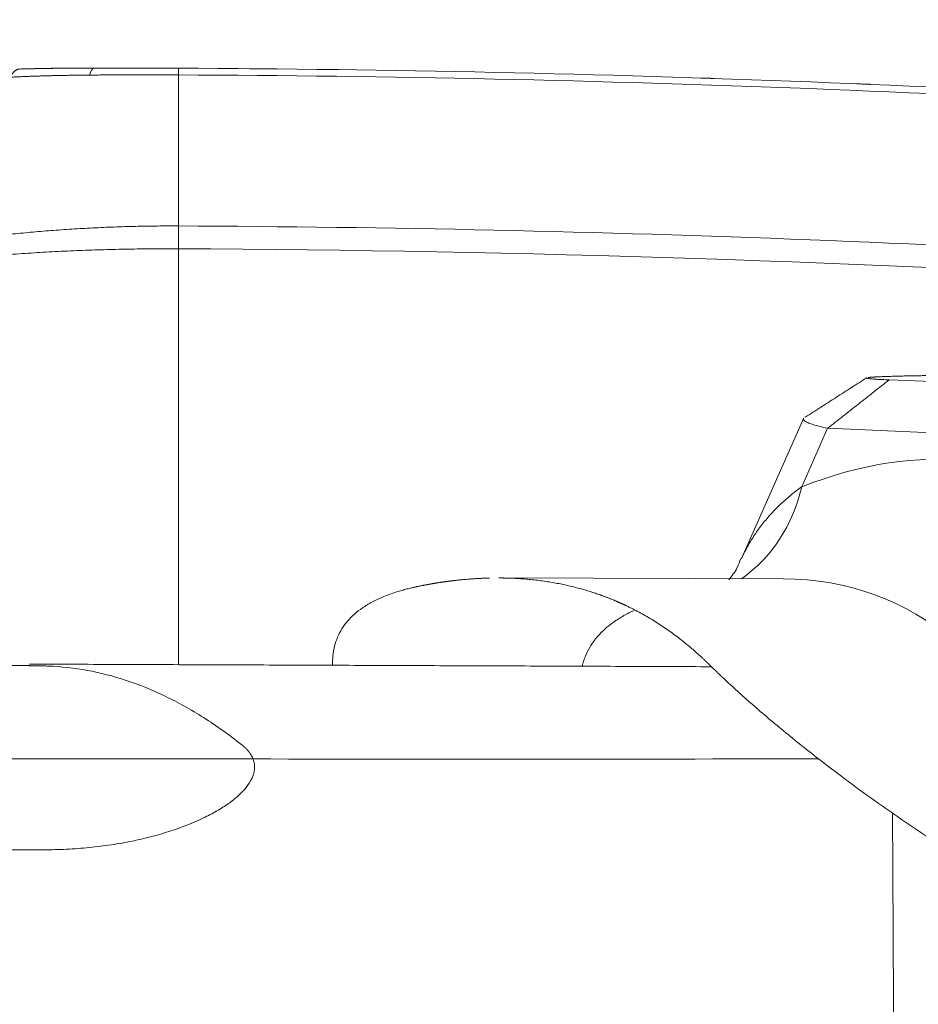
# Model space of a CAD drawing. Header units: millimetres. Extents: x 0 to 594, y 0 to 420.
# Tile 73 of 256: x 236.65 to 241.99, y 165.1 to 170.95. Entities that reach past the tile are written whole.
import ezdxf

# ---------------------------------------------------------------- set-up
doc = ezdxf.new("R2010")
doc.units = ezdxf.units.MM
doc.layers.add('1', color=7, linetype='Continuous', true_color=0xffffff)
doc.styles.add('Arial Unicode MS', font='txt')
doc.dimstyles.get("Standard").update_dxf_attribs({"dimtxt": 0.18, "dimasz": 0.18, "dimexe": 0.18, "dimexo": 0.0625, "dimgap": 0.09, "dimtad": 0, "dimtih": 1, "dimtoh": 1, "dimdec": 4, "dimzin": 0, "dimdsep": 46, "dimtxsty": 'Standard', "dimcen": 0.09, "dimadec": 0, "dimazin": 0, "dimtfac": 1, "dimtdec": 4, "dimtofl": 0, "dimtmove": 0, "dimatfit": 3, "dimfxl": 0, "dimtolj": 1, "dimtzin": 0, "dimarcsym": 0})

# ---------------------------------------------------------------- blocks, each defined once
blk = doc.blocks.new('_U9')
at = {"layer": '1', "color": 18, "lineweight": 13}
for p, q in [((249.4923, 164.6397), (361.6545, 164.6397)), ((359.6545, 164.6397), (359.6545, 150.7737)), ((359.6545, 124.3668), (359.6545, 138.6073)), ((160.7691, 124.3668), (361.6545, 124.3668))]:
    blk.add_line(p, q, dxfattribs=at)
at = {"layer": '1', "color": 18}
for points in [[(359.6545, 164.6397), (360.5923, 161.1397), (358.7167, 161.1397)], [(359.6545, 124.3668), (358.7167, 127.8668), (360.5923, 127.8668)]]:
    blk.add_solid(points, dxfattribs=at)
at = {"layer": '1', "color": 18, "linetype": 'Continuous', "lineweight": 13, "char_height": 3.5, "attachment_point": 7, "rotation": 90, "line_spacing_factor": 1.047437, "style": 'Arial Unicode MS'}
for s, insert in [('\\fArial Unicode MS|b0|i0;\\W1.0000;SINGLE POINT LIFT* EYE', (369.6954, 140.2648)), ('\\fArial Unicode MS|b0|i0;\\W1.0000;0.81', (362.6333, 140.2648))]:
    blk.add_mtext(s, dxfattribs=dict(at, insert=insert))
blk = doc.blocks.new('_U10')
at = {"layer": '1', "color": 18, "lineweight": 13}
for p, q in [((249.4923, 222.8797), (380.277, 222.8797)), ((378.277, 222.8797), (378.277, 151.235)), ((378.277, 124.3668), (378.277, 139.0687)), ((160.7691, 124.3668), (380.277, 124.3668))]:
    blk.add_line(p, q, dxfattribs=at)
at = {"layer": '1', "color": 18}
for points in [[(378.277, 222.8797), (379.2148, 219.3797), (377.3392, 219.3797)], [(378.277, 124.3668), (377.3392, 127.8668), (379.2148, 127.8668)]]:
    blk.add_solid(points, dxfattribs=at)
at = {"layer": '1', "color": 18, "linetype": 'Continuous', "lineweight": 13, "char_height": 3.5, "attachment_point": 7, "rotation": 90, "line_spacing_factor": 1.047437, "style": 'Arial Unicode MS'}
for s, insert in [('\\fArial Unicode MS|b0|i0;\\W1.0000;LIFTING STROPS* EYE', (388.3179, 140.7262)), ('\\fArial Unicode MS|b0|i0;\\W1.0000;1.97', (381.2558, 140.7262))]:
    blk.add_mtext(s, dxfattribs=dict(at, insert=insert))

msp = doc.modelspace()

# ---------------------------------------------------------------- linework, layer by layer
at = {"layer": '1', "color": 155, "linetype": 'Continuous', "lineweight": 13}
for p, q in [((237.0782, 170.66), (237.073, 170.66)), ((237.0905, 170.66), (237.0826, 170.66)), ((237.0963, 170.66), (237.0887, 170.6597)), ((241.8168, 168.8087), (243.5793, 168.7349)), ((241.3112, 168.5837), (240.9409, 167.7473)), ((241.4515, 168.5212), (241.2978, 168.174)), ((243.214, 168.4474), (241.4515, 168.5212)), ((241.1875, 167.6268), (239.4993, 167.6327))]:
    msp.add_line(p, q, dxfattribs=at)
msp.add_arc((237.0963, 61.135), 109.525, 89.738074, 89.959464, dxfattribs=at)
for centre, major_axis, ratio, start_param, end_param in [((237.0963, 170.41), (0, 0.25), 0.207938, 0, 0.586582), ((237.0928, 170.51), (0, 0.15), 0.809017, 0, 0.096988), ((238.1229, 156.0997), (4.4763, 12.1468), 0.329956, 6.146867, 6.567025), ((240.4002, 168.465), (0.3624, -0.932), 0.910937, 0.220447, 0.931705), ((237.2253, 156.3906), (4.56, 11.1214), 0.351476, 6.168879, 6.424906)]:
    msp.add_ellipse(centre, major_axis=major_axis, ratio=ratio, start_param=start_param, end_param=end_param, dxfattribs=at)
for points, weights in [([(236.6534, 170.654), (236.6212, 170.653), (236.5963, 170.6058)], [0.999999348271, 0.952421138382, 0.999999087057]), ([(237.5965, 170.6589), (237.5965, 170.6588), (237.5963, 170.619)], [0.999919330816, 0.959362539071, 1])]:
    msp.add_rational_spline(points, weights, degree=2, dxfattribs=at)
for points, degree, knots in [([(236.6534, 170.654), (236.6663, 170.6543), (236.6922, 170.655), (236.7314, 170.6559), (236.7708, 170.6568), (236.8104, 170.6575), (236.8504, 170.6582), (236.8906, 170.6587), (236.9311, 170.6592), (236.972, 170.6596), (237.0131, 170.6598), (237.0546, 170.66), (237.0824, 170.66), (237.0963, 170.66)], 3, [0, 0, 0, 0, 0.090688, 0.18125, 0.271744, 0.362227, 0.452758, 0.543391, 0.634182, 0.725186, 0.816456, 0.908043, 1, 1, 1, 1]), ([(237.0361, 170.6599), (236.9626, 170.6597), (236.8895, 170.659), (236.7921, 170.6576), (236.7675, 170.6571), (236.743, 170.6567)], 3, [0, 0, 0, 0, 0.746687, 0.746687, 1, 1, 1, 1]), ([(236.7439, 170.6571), (236.7439, 170.6571), (236.7443, 170.6572), (236.7456, 170.6572), (236.7463, 170.6572), (236.7473, 170.6572), (236.748, 170.6572), (236.7484, 170.6572), (236.7505, 170.6572), (236.7545, 170.6573), (236.76, 170.6574), (236.7631, 170.6574)], 3, [0, 0, 0, 0, 0.246385, 0.246385, 0.371987, 0.434788, 0.434788, 0.49759, 0.49759, 0.748795, 1, 1, 1, 1]), ([(236.7632, 170.6575), (236.7601, 170.6575), (236.7573, 170.6574), (236.7538, 170.6574), (236.7521, 170.6573), (236.7507, 170.6573), (236.7497, 170.6573), (236.7493, 170.6573), (236.7473, 170.6573), (236.746, 170.6573), (236.7444, 170.6572), (236.744, 170.6572), (236.744, 170.6572)], 3, [0, 0, 0, 0, 0.251418, 0.251418, 0.377127, 0.439982, 0.439982, 0.502837, 0.502837, 0.754255, 0.754255, 1, 1, 1, 1]), ([(237.5965, 170.6589), (238.8484, 170.6531), (240.1002, 170.626), (242.6022, 170.5287), (243.8523, 170.4586), (246.3494, 170.2756), (247.5964, 170.1627), (249.7111, 169.9346), (250.58, 169.8304), (251.4476, 169.7157)], 3, [0, 0, 0, 0, 0.270343, 0.270343, 0.540687, 0.540687, 0.81103, 0.81103, 1, 1, 1, 1]), ([(238.0202, 170.6561), (238.0242, 170.6561), (238.032, 170.656), (238.0437, 170.6559), (238.055, 170.6558), (238.0643, 170.6557), (238.0717, 170.6557), (238.0774, 170.6556), (238.0828, 170.6556), (238.0879, 170.6555), (238.0926, 170.6555), (238.0971, 170.6554), (238.0999, 170.6554), (238.1012, 170.6554)], 3, [0, 0, 0, 0, 0.125352, 0.25043, 0.375566, 0.500193, 0.572489, 0.643943, 0.714877, 0.78562, 0.856503, 0.927855, 1, 1, 1, 1]), ([(238.4293, 170.6519), (238.4338, 170.6518), (238.4383, 170.6518), (238.4622, 170.6515), (238.4806, 170.6513), (238.5154, 170.6508), (238.5316, 170.6506), (238.5468, 170.6504)], 3, [0, 0, 0, 0, 0.100821, 0.100821, 0.55041, 0.55041, 1, 1, 1, 1]), ([(237.0676, 170.6182), (237.0579, 170.6181), (237.0386, 170.618), (237.0097, 170.6177), (236.9811, 170.6173), (236.9525, 170.6168), (236.9241, 170.6163), (236.8959, 170.6158), (236.8678, 170.6152), (236.8399, 170.6145), (236.8122, 170.6138), (236.7846, 170.613), (236.7572, 170.6121), (236.73, 170.6112), (236.7029, 170.6102), (236.676, 170.6092), (236.6493, 170.6081), (236.6227, 170.607), (236.6051, 170.6062), (236.5963, 170.6058)], 3, [0, 0, 0, 0, 0.06005, 0.11993, 0.179643, 0.23919, 0.298576, 0.357802, 0.416874, 0.475794, 0.534566, 0.593196, 0.651687, 0.710044, 0.768272, 0.826376, 0.884362, 0.942235, 1, 1, 1, 1]), ([(237.5963, 170.619), (237.5833, 170.6191), (237.5573, 170.6192), (237.5183, 170.6193), (237.4795, 170.6194), (237.4409, 170.6195), (237.4026, 170.6195), (237.3644, 170.6195), (237.3265, 170.6194), (237.2888, 170.6194), (237.2513, 170.6192), (237.214, 170.6191), (237.177, 170.6189), (237.1403, 170.6187), (237.1038, 170.6185), (237.0796, 170.6183), (237.0676, 170.6182)], 3, [0, 0, 0, 0, 0.073584, 0.146838, 0.219759, 0.292344, 0.364594, 0.436507, 0.508085, 0.579329, 0.650242, 0.720827, 0.791089, 0.861035, 0.930669, 1, 1, 1, 1]), ([(251.4655, 169.6732), (249.3514, 169.953), (247.2273, 170.1714), (242.6012, 170.5104), (240.0974, 170.6076), (237.5963, 170.619)], 3, [0, 0, 0, 0, 0.460116, 0.460116, 1, 1, 1, 1]), ([(237.5963, 169.7224), (237.5963, 169.9014), (237.5963, 170.2347), (237.5963, 170.5037), (237.5963, 170.619)], 3, [0, 0, 0, 0, 0.5, 1, 1, 1, 1]), ([(240.6977, 170.6008), (240.7001, 170.6007), (240.705, 170.6005), (240.7136, 170.6003), (240.723, 170.5999), (240.7318, 170.5996), (240.7394, 170.5994), (240.7457, 170.5992), (240.7521, 170.599), (240.7586, 170.5988), (240.7653, 170.5985), (240.772, 170.5983), (240.7765, 170.5982), (240.7788, 170.5981)], 3, [0, 0, 0, 0, 0.125299, 0.250449, 0.375515, 0.500205, 0.572455, 0.64388, 0.714802, 0.785546, 0.856444, 0.927821, 1, 1, 1, 1]), ([(241.6252, 170.5663), (241.6291, 170.5662), (241.637, 170.5658), (241.6486, 170.5654), (241.6599, 170.5649), (241.6692, 170.5645), (241.6766, 170.5642), (241.6823, 170.5639), (241.6877, 170.5637), (241.6928, 170.5635), (241.6976, 170.5633), (241.7021, 170.5631), (241.7048, 170.563), (241.7062, 170.5629)], 3, [0, 0, 0, 0, 0.125354, 0.250431, 0.375571, 0.500194, 0.572502, 0.643963, 0.714901, 0.785644, 0.856523, 0.927867, 1, 1, 1, 1]), ([(236.599, 169.6732), (236.6385, 169.6772), (236.7176, 169.6851), (236.8392, 169.6951), (236.9627, 169.7038), (237.0879, 169.7109), (237.2142, 169.7164), (237.3413, 169.7202), (237.4688, 169.7225), (237.5539, 169.7225), (237.5963, 169.7224)], 3, [0, 0, 0, 0, 0.124394, 0.249127, 0.374152, 0.499388, 0.624729, 0.750046, 0.875191, 1, 1, 1, 1]), ([(237.5963, 169.7224), (240.0965, 169.7109), (242.5993, 169.6129), (247.0432, 169.2846), (248.9867, 169.0881), (250.9222, 168.8397)], 3, [0, 0, 0, 0, 0.561798, 0.561798, 1, 1, 1, 1]), ([(237.5963, 169.7224), (237.5963, 169.7125), (237.5963, 169.7021), (237.5964, 169.6804), (237.5964, 169.6691), (237.5964, 169.6461), (237.5964, 169.6343), (237.5963, 169.6107), (237.5963, 169.5988), (237.5963, 169.587)], 3, [0, 0, 0, 0, 0.25, 0.25, 0.5, 0.5, 0.75, 0.75, 1, 1, 1, 1]), ([(237.5963, 169.587), (237.5498, 169.5871), (237.4558, 169.5872), (237.314, 169.5855), (237.1706, 169.5823), (237.0262, 169.5776), (236.8818, 169.5711), (236.7376, 169.5631), (236.6436, 169.5563), (236.5963, 169.5529)], 3, [0, 0, 0, 0, 0.136372, 0.275256, 0.416437, 0.559699, 0.704832, 0.851649, 1, 1, 1, 1]), ([(162.922, 169.4807), (163.3124, 169.4493), (163.7029, 169.4176), (164.4837, 169.3539), (164.8741, 169.3218), (166.0453, 169.2253), (166.826, 169.1606), (168.3875, 169.0312), (169.1683, 168.9666), (170.7299, 168.8384), (171.5107, 168.7749), (173.0726, 168.6498), (173.8536, 168.5882), (175.4158, 168.4678), (176.197, 168.409), (177.7597, 168.2948), (178.5412, 168.2394), (179.7136, 168.1589), (180.1044, 168.1325), (180.8861, 168.0805), (181.277, 168.055), (182.4497, 167.9795), (183.2315, 167.9309), (184.7954, 167.8369), (185.5775, 167.7916), (187.1417, 167.7039), (187.9238, 167.6617), (189.4883, 167.5801), (191.053, 167.5016), (192.6179, 167.4289), (194.1829, 167.359), (194.9655, 167.3255), (197.3135, 167.229), (198.8791, 167.1701), (201.2278, 167.0891), (202.0107, 167.0634), (203.1853, 167.0266), (203.5768, 167.0147), (204.3599, 166.9913), (206.3175, 166.9344), (208.2753, 166.8846), (211.4079, 166.8132), (212.9742, 166.7816), (216.1069, 166.7258), (217.6734, 166.7016), (220.8063, 166.6595), (222.3728, 166.6417), (224.7226, 166.6192), (225.5059, 166.6124), (227.0725, 166.6001), (227.8558, 166.5946), (230.2057, 166.5799), (233.339, 166.5652), (236.4724, 166.5592), (238.0391, 166.558)], 3, [0, 0, 0, 0, 0.015625, 0.015625, 0.03125, 0.03125, 0.0625, 0.0625, 0.09375, 0.09375, 0.125, 0.125, 0.15625, 0.15625, 0.1875, 0.1875, 0.21875, 0.21875, 0.234375, 0.234375, 0.25, 0.25, 0.28125, 0.28125, 0.3125, 0.3125, 0.34375, 0.34375, 0.375, 0.40625, 0.40625, 0.4375, 0.4375, 0.5, 0.5, 0.53125, 0.53125, 0.546875, 0.546875, 0.5625, 0.625, 0.625, 0.6875, 0.6875, 0.75, 0.75, 0.8125, 0.8125, 0.84375, 0.84375, 0.875, 0.875, 0.9375, 1, 1, 1, 1]), ([(236.7912, 167.1119), (235.987, 167.1141), (233.8577, 167.1219), (230.4934, 167.1434), (226.7882, 167.1761), (223.353, 167.2158), (220.204, 167.2609), (217.3377, 167.31), (214.7505, 167.3613), (212.4223, 167.4136), (210.4036, 167.464), (208.6791, 167.511), (207.2333, 167.5531), (205.9998, 167.5912), (204.9781, 167.6243), (204.1964, 167.6506), (203.597, 167.6713), (203.0725, 167.6897), (202.4869, 167.7108), (201.7904, 167.7365), (200.9827, 167.7671), (199.9373, 167.8081), (198.6247, 167.8619), (197.0153, 167.9315), (195.2063, 168.0146), (193.1981, 168.1132), (191.0062, 168.2285), (188.6338, 168.3628), (186.0841, 168.5185), (183.3451, 168.6994), (180.3971, 168.9107), (177.4861, 169.1378), (175.5516, 169.3009), (174.6757, 169.3772)], 3, [0, 0, 0, 0, 0.038796, 0.102729, 0.162313, 0.217558, 0.268468, 0.314252, 0.355864, 0.393313, 0.426611, 0.453287, 0.476546, 0.496393, 0.512831, 0.525865, 0.534127, 0.541769, 0.551188, 0.562398, 0.575398, 0.590186, 0.612876, 0.638788, 0.667918, 0.700261, 0.73581, 0.773835, 0.814928, 0.859084, 0.906311, 0.957571, 1, 1, 1, 1]), ([(241.6843, 168.8213), (241.6735, 168.8187), (241.7294, 168.8123), (241.8168, 168.8087)], 2, [0, 0, 0, 0.438202, 1, 1, 1]), ([(241.4515, 168.5212), (241.4352, 168.5249), (241.4028, 168.5322), (241.3659, 168.5427), (241.3378, 168.5525), (241.319, 168.5616), (241.3089, 168.5701), (241.3077, 168.5755), (241.3088, 168.5783), (241.3089, 168.5785)], 3, [0, 0, 0, 0, 0.172834, 0.34213, 0.507936, 0.6703, 0.829276, 0.984918, 1, 1, 1, 1]), ([(240.9403, 167.746), (240.9507, 167.7696), (240.9733, 167.8159), (241.0129, 167.8825), (241.0581, 167.9463), (241.109, 168.0073), (241.1656, 168.0657), (241.2281, 168.1214), (241.2739, 168.1568), (241.2978, 168.174)], 3, [0, 0, 0, 0, 0.142367, 0.285306, 0.428245, 0.571184, 0.714122, 0.857061, 1, 1, 1, 1]), ([(240.9357, 167.7481), (240.9297, 167.7295), (240.9119, 167.6827), (240.883, 167.6431), (240.8646, 167.6218)], 3, [0, 0, 0, 0, 0.371087, 1, 1, 1, 1]), ([(238.5117, 167.1149), (238.5113, 167.1338), (238.5128, 167.1725), (238.5224, 167.2282), (238.5403, 167.2817), (238.5658, 167.3312), (238.5991, 167.3768), (238.6399, 167.4185), (238.6882, 167.4561), (238.7439, 167.4899), (238.7964, 167.5148), (238.842, 167.5329), (238.8778, 167.5455), (238.9076, 167.5548), (238.9303, 167.5612), (238.9451, 167.5652), (238.9601, 167.5691), (238.9736, 167.5724), (238.9855, 167.5753), (238.9959, 167.5776), (239.005, 167.5796), (239.0131, 167.5814), (239.0205, 167.5829), (239.0292, 167.5847), (239.0354, 167.586), (239.0387, 167.5866)], 3, [0, 0, 0, 0, 0.076155, 0.160076, 0.244332, 0.328155, 0.412077, 0.496216, 0.579923, 0.663848, 0.748101, 0.790092, 0.832071, 0.87405, 0.88994, 0.905732, 0.921427, 0.937025, 0.94737, 0.957866, 0.968513, 0.974515, 0.981764, 0.990259, 1, 1, 1, 1]), ([(239.0387, 167.5866), (239.0405, 167.587), (239.0442, 167.5877), (239.0496, 167.5888), (239.0551, 167.5898), (239.0605, 167.5908), (239.0659, 167.5918), (239.0713, 167.5928), (239.0766, 167.5938), (239.082, 167.5948), (239.0873, 167.5957), (239.0926, 167.5966), (239.0979, 167.5976), (239.1032, 167.5985), (239.1085, 167.5994), (239.1137, 167.6002), (239.1189, 167.6011), (239.1242, 167.602), (239.1294, 167.6028), (239.1345, 167.6036), (239.1397, 167.6044), (239.1448, 167.6052), (239.15, 167.606), (239.1551, 167.6068), (239.1601, 167.6075), (239.1652, 167.6083), (239.1703, 167.609), (239.1753, 167.6097), (239.1803, 167.6104), (239.1853, 167.6111), (239.1903, 167.6118), (239.1953, 167.6125), (239.2002, 167.6131), (239.2052, 167.6138), (239.2101, 167.6144), (239.215, 167.615), (239.2199, 167.6156), (239.2247, 167.6162), (239.2296, 167.6168), (239.2344, 167.6173), (239.2392, 167.6179), (239.2492, 167.619), (239.2643, 167.6207), (239.2845, 167.6227), (239.3047, 167.6245), (239.3209, 167.6258), (239.3333, 167.6268), (239.342, 167.6274), (239.3507, 167.628), (239.3596, 167.6286), (239.3686, 167.6291), (239.3777, 167.6296), (239.3869, 167.6301), (239.3962, 167.6305), (239.4056, 167.6309), (239.4151, 167.6313), (239.4248, 167.6316), (239.4345, 167.6319), (239.441, 167.6321), (239.4443, 167.6322)], 3, [0, 0, 0, 0, 0.013185, 0.026335, 0.03945, 0.05253, 0.065575, 0.078584, 0.091558, 0.104498, 0.117402, 0.130271, 0.143104, 0.155903, 0.168666, 0.181395, 0.194088, 0.206746, 0.219369, 0.231957, 0.244509, 0.257027, 0.269509, 0.281957, 0.294369, 0.306746, 0.319088, 0.331394, 0.343666, 0.355902, 0.368104, 0.38027, 0.392401, 0.404497, 0.416558, 0.428583, 0.440574, 0.452529, 0.46445, 0.476335, 0.488185, 0.5, 0.55007, 0.600093, 0.65007, 0.7, 0.721264, 0.74283, 0.764698, 0.786868, 0.809341, 0.832115, 0.855192, 0.878571, 0.902253, 0.926236, 0.950522, 0.97511, 1, 1, 1, 1]), ([(239.5002, 167.6327), (239.5015, 167.6327), (239.5043, 167.6327), (239.5087, 167.6327), (239.5134, 167.6326), (239.5181, 167.6326), (239.5227, 167.6325), (239.5274, 167.6324), (239.532, 167.6324), (239.5365, 167.6323), (239.541, 167.6322), (239.5455, 167.6321), (239.55, 167.6319), (239.5544, 167.6318), (239.5588, 167.6317), (239.5632, 167.6315), (239.5798, 167.6309), (239.6086, 167.6296), (239.6493, 167.6268), (239.6895, 167.6233), (239.7293, 167.6189), (239.7687, 167.6137), (239.8077, 167.6076), (239.8462, 167.6008), (239.8845, 167.5931), (239.9227, 167.5846), (239.9608, 167.5752), (239.9984, 167.565), (240.0282, 167.5561), (240.0504, 167.5491), (240.0652, 167.5443), (240.0799, 167.5394), (240.0922, 167.5351), (240.1019, 167.5317), (240.1094, 167.529), (240.1169, 167.5262), (240.1246, 167.5234), (240.1324, 167.5205), (240.1403, 167.5174), (240.1484, 167.5143), (240.1565, 167.5111), (240.1648, 167.5078), (240.1732, 167.5044), (240.1788, 167.5021), (240.1817, 167.5009)], 3, [0, 0, 0, 0, 0.005142, 0.011689, 0.018195, 0.02466, 0.031085, 0.037468, 0.043811, 0.050113, 0.056374, 0.062595, 0.068774, 0.074913, 0.081011, 0.087068, 0.093084, 0.150499, 0.207703, 0.264698, 0.321484, 0.37806, 0.434429, 0.490589, 0.546542, 0.603517, 0.660296, 0.716881, 0.773271, 0.796002, 0.818694, 0.841348, 0.863963, 0.875279, 0.886805, 0.898541, 0.910488, 0.922645, 0.935012, 0.947589, 0.960376, 0.973374, 0.986582, 1, 1, 1, 1]), ([(182.4061, 167.4761), (182.4346, 167.4743), (182.4917, 167.4707), (182.5772, 167.4654), (182.6628, 167.46), (182.7484, 167.4547), (182.834, 167.4494), (182.9195, 167.4441), (183.0051, 167.4388), (183.0907, 167.4335), (183.1763, 167.4283), (183.2619, 167.423), (183.3474, 167.4178), (183.433, 167.4126), (183.5186, 167.4073), (183.6042, 167.4021), (183.6898, 167.397), (183.7754, 167.3918), (183.861, 167.3866), (183.9465, 167.3815), (184.0321, 167.3763), (184.1177, 167.3712), (184.2033, 167.3661), (184.2889, 167.361), (184.3745, 167.3559), (184.4601, 167.3509), (184.5457, 167.3458), (184.6313, 167.3408), (184.7169, 167.3357), (184.8024, 167.3307), (184.888, 167.3257), (184.9736, 167.3207), (185.0592, 167.3157), (185.1448, 167.3107), (185.2304, 167.3058), (185.316, 167.3008), (185.4016, 167.2959), (185.4872, 167.291), (185.5728, 167.2861), (185.6584, 167.2812), (185.744, 167.2763), (185.8296, 167.2714), (185.9152, 167.2665), (186.0008, 167.2617), (186.0864, 167.2568), (186.1719, 167.252), (186.2575, 167.2472), (186.3431, 167.2424), (186.4287, 167.2376), (186.5143, 167.2328), (186.5999, 167.2281), (186.6855, 167.2233), (186.7711, 167.2186), (186.8567, 167.2138), (186.9423, 167.2091), (187.0279, 167.2044), (187.1135, 167.1997), (187.1991, 167.195), (187.2848, 167.1904), (187.3704, 167.1857), (187.456, 167.1811), (187.5416, 167.1764), (187.6272, 167.1718), (187.7128, 167.1672), (187.7984, 167.1626), (187.8841, 167.158), (187.9697, 167.1535), (188.0553, 167.1489), (188.1409, 167.1444), (188.2266, 167.1398), (188.3122, 167.1353), (188.3978, 167.1308), (188.4835, 167.1263), (188.5691, 167.1218), (188.6547, 167.1173), (188.7404, 167.1129), (188.826, 167.1084), (188.9116, 167.104), (188.9973, 167.0995), (189.0829, 167.0951), (189.1686, 167.0907), (189.2542, 167.0863), (189.3398, 167.0819), (189.4255, 167.0776), (189.5111, 167.0732), (189.5967, 167.0689), (189.6824, 167.0645), (189.768, 167.0602), (189.8536, 167.0559), (189.9393, 167.0516), (190.0249, 167.0473), (190.1105, 167.043), (190.1962, 167.0387), (190.2818, 167.0345), (190.3674, 167.0302), (190.4531, 167.026), (190.5387, 167.0218), (190.6243, 167.0176), (190.71, 167.0134), (190.7956, 167.0092), (190.8812, 167.005), (190.9669, 167.0008), (191.0525, 166.9967), (191.1382, 166.9925), (191.2238, 166.9884), (191.3094, 166.9843), (191.3951, 166.9802), (191.4807, 166.9761), (191.5664, 166.972), (191.652, 166.9679), (191.7376, 166.9638), (191.8233, 166.9598), (191.9089, 166.9557), (191.9946, 166.9517), (192.0802, 166.9477), (192.1659, 166.9437), (192.2515, 166.9397), (192.3371, 166.9357), (192.4228, 166.9317), (192.5084, 166.9277), (192.9053, 166.9094), (193.6134, 166.8774), (194.6327, 166.8327), (195.6521, 166.7896), (196.6715, 166.748), (197.691, 166.7079), (198.7106, 166.6693), (199.7303, 166.632), (200.7499, 166.5962), (201.7697, 166.5617), (203.1293, 166.5175), (204.8291, 166.4656), (206.8689, 166.4084), (208.9088, 166.3561), (210.9489, 166.3084), (212.989, 166.2652), (215.0293, 166.2262), (217.0696, 166.1912), (219.11, 166.16), (221.1504, 166.1323), (222.6093, 166.115), (223.4866, 166.1053), (223.7824, 166.1022), (224.0781, 166.099), (224.3738, 166.096), (224.6695, 166.093), (224.9653, 166.0901), (225.261, 166.0872), (225.5567, 166.0844), (225.8525, 166.0816), (226.1482, 166.079), (226.4439, 166.0763), (226.7397, 166.0738), (227.0354, 166.0713), (227.3311, 166.0688), (227.6269, 166.0664), (227.9226, 166.0641), (228.2183, 166.0619), (228.514, 166.0596), (228.8098, 166.0575), (229.1055, 166.0554), (229.4012, 166.0533), (229.697, 166.0514), (229.9927, 166.0494), (230.2884, 166.0475), (230.5842, 166.0457), (230.8799, 166.044), (231.1756, 166.0422), (231.4714, 166.0406), (231.7671, 166.039), (232.0628, 166.0374), (232.3586, 166.0359), (232.6543, 166.0344), (232.95, 166.033), (233.2458, 166.0317), (233.5415, 166.0304), (233.8373, 166.0291), (234.133, 166.0279), (234.4287, 166.0267), (234.7245, 166.0256), (235.0202, 166.0246), (235.316, 166.0235), (235.6117, 166.0226), (235.9074, 166.0216), (236.2032, 166.0208), (236.4989, 166.0199), (236.6961, 166.0194), (236.7947, 166.0192)], 3, [0, 0, 0, 0, 0.001576, 0.003151, 0.004727, 0.006303, 0.007878, 0.009454, 0.01103, 0.012605, 0.014181, 0.015757, 0.017332, 0.018908, 0.020484, 0.022059, 0.023635, 0.025211, 0.026786, 0.028362, 0.029938, 0.031513, 0.033089, 0.034665, 0.03624, 0.037816, 0.039392, 0.040967, 0.042543, 0.044119, 0.045694, 0.04727, 0.048845, 0.050421, 0.051997, 0.053572, 0.055148, 0.056723, 0.058299, 0.059874, 0.06145, 0.063025, 0.064601, 0.066176, 0.067752, 0.069327, 0.070903, 0.072478, 0.074053, 0.075629, 0.077204, 0.07878, 0.080355, 0.081931, 0.083506, 0.085082, 0.086657, 0.088233, 0.089808, 0.091384, 0.092959, 0.094535, 0.096111, 0.097686, 0.099262, 0.100838, 0.102413, 0.103989, 0.105565, 0.107141, 0.108717, 0.110292, 0.111868, 0.113444, 0.11502, 0.116596, 0.118172, 0.119747, 0.121323, 0.122899, 0.124475, 0.126051, 0.127626, 0.129202, 0.130778, 0.132354, 0.133929, 0.135505, 0.137081, 0.138656, 0.140232, 0.141808, 0.143383, 0.144959, 0.146535, 0.14811, 0.149686, 0.151261, 0.152837, 0.154413, 0.155988, 0.157564, 0.159139, 0.160715, 0.16229, 0.163866, 0.165442, 0.167017, 0.168593, 0.170168, 0.171744, 0.17332, 0.174895, 0.176471, 0.178046, 0.179622, 0.181198, 0.182773, 0.184349, 0.185925, 0.1875, 0.206251, 0.225001, 0.24375, 0.2625, 0.28125, 0.3, 0.31875, 0.3375, 0.35625, 0.375, 0.4125, 0.45, 0.4875, 0.525, 0.562499, 0.6, 0.6375, 0.675, 0.7125, 0.75, 0.755435, 0.76087, 0.766305, 0.77174, 0.777174, 0.782609, 0.788044, 0.793479, 0.798914, 0.804349, 0.809783, 0.815218, 0.820653, 0.826088, 0.831522, 0.836957, 0.842392, 0.847827, 0.853261, 0.858696, 0.864131, 0.869565, 0.875, 0.880435, 0.88587, 0.891304, 0.896739, 0.902174, 0.907609, 0.913043, 0.918478, 0.923913, 0.929348, 0.934782, 0.940217, 0.945652, 0.951087, 0.956522, 0.961956, 0.967391, 0.972826, 0.978261, 0.983696, 0.98913, 0.994565, 1, 1, 1, 1]), ([(240.1817, 167.5009), (240.1831, 167.5003), (240.1861, 167.499), (240.1905, 167.4972), (240.1949, 167.4953), (240.1992, 167.4935), (240.2034, 167.4916), (240.2076, 167.4898), (240.2118, 167.488), (240.2159, 167.4862), (240.22, 167.4844), (240.224, 167.4826), (240.2279, 167.4808), (240.2318, 167.479), (240.2357, 167.4773), (240.2395, 167.4755), (240.2433, 167.4738), (240.247, 167.4721), (240.2506, 167.4703), (240.2542, 167.4686), (240.2629, 167.4645), (240.2766, 167.4579), (240.2953, 167.4485), (240.314, 167.4389), (240.3387, 167.4258), (240.3694, 167.4087), (240.4058, 167.3873), (240.4418, 167.3648), (240.4775, 167.3414), (240.5128, 167.317), (240.5478, 167.2915), (240.5823, 167.2651), (240.6108, 167.2422), (240.6334, 167.2234), (240.6503, 167.2091), (240.667, 167.1945), (240.6801, 167.1828), (240.6897, 167.1742), (240.6958, 167.1686), (240.7021, 167.1628), (240.7085, 167.1569), (240.715, 167.1508), (240.7216, 167.1446), (240.7284, 167.1381), (240.7353, 167.1315), (240.7423, 167.1247), (240.747, 167.1201), (240.7494, 167.1177)], 3, [0, 0, 0, 0, 0.007264, 0.014451, 0.021563, 0.028598, 0.035558, 0.042441, 0.049248, 0.055979, 0.062634, 0.069213, 0.075716, 0.082143, 0.088494, 0.094768, 0.100967, 0.107089, 0.113136, 0.119106, 0.125, 0.156203, 0.187438, 0.218703, 0.25, 0.312533, 0.375044, 0.437532, 0.5, 0.562532, 0.625042, 0.687531, 0.75, 0.781311, 0.812581, 0.843811, 0.875, 0.886272, 0.897818, 0.909635, 0.921726, 0.93409, 0.946726, 0.959635, 0.972817, 0.986272, 1, 1, 1, 1]), ([(240.3028, 167.4402), (240.2815, 167.4303), (240.2373, 167.4078), (240.1771, 167.3696), (240.1224, 167.3255), (240.0919, 167.2934), (240.0642, 167.26), (240.0519, 167.2426), (240.0301, 167.2063), (240.0207, 167.1875), (240.0089, 167.1581), (240.0053, 167.1481), (240.0005, 167.1329), (239.999, 167.1278), (239.9969, 167.12), (239.9962, 167.1174), (239.9951, 167.1131), (239.9947, 167.1114), (239.9943, 167.1097)], 3, [0, 0, 0, 0, 0.12398, 0.271049, 0.418119, 0.565189, 0.565189, 0.712258, 0.712258, 0.859328, 0.859328, 0.932863, 0.932863, 0.96963, 0.96963, 0.988014, 0.988014, 1, 1, 1, 1]), ([(236.7911, 167.1106), (236.7872, 167.1107), (236.7834, 167.1107), (236.7747, 167.1108), (236.7699, 167.1108), (236.7472, 167.1108), (236.7295, 167.1105), (236.7117, 167.1099)], 3, [0, 0, 0, 0, 0.145468, 0.145468, 0.328216, 0.328216, 1, 1, 1, 1]), ([(237.9719, 166.6427), (237.897, 166.7019), (237.7461, 166.8092), (237.5936, 166.8941), (237.4405, 166.9677), (237.3637, 166.9989), (237.2097, 167.05), (237.1325, 167.0699), (236.9779, 167.0983), (236.9005, 167.1068), (236.8134, 167.1101), (236.8027, 167.1104), (236.7921, 167.1106), (236.7911, 167.1106)], 3, [0, 0, 0, 0, 0.194638, 0.389275, 0.389275, 0.583913, 0.583913, 0.778551, 0.778551, 0.973189, 0.973189, 0.997518, 1, 1, 1, 1]), ([(240.7494, 167.1177), (240.7505, 167.1167), (240.7525, 167.1147), (240.7556, 167.1116), (240.7587, 167.1087), (240.7617, 167.1058), (240.7646, 167.1029), (240.7674, 167.1001), (240.7702, 167.0974), (240.773, 167.0948), (240.7756, 167.0922), (240.7782, 167.0896), (240.7808, 167.0872), (240.7833, 167.0848), (240.787, 167.0812), (240.792, 167.0764), (240.7983, 167.0704), (240.8046, 167.0643), (240.8109, 167.0583), (240.8173, 167.0522), (240.8345, 167.0359), (240.8633, 167.009), (240.9187, 166.9582), (240.9922, 166.8924), (241.0873, 166.8101), (241.1892, 166.7249), (241.2977, 166.6369), (241.4127, 166.5467), (241.5478, 166.4439), (241.7055, 166.3283), (241.8888, 166.1999), (242.0505, 166.0915), (242.1851, 166.0043), (242.2888, 165.9388), (242.3862, 165.8788), (242.4766, 165.8244), (242.5456, 165.7836), (242.6015, 165.751), (242.6369, 165.7306), (242.6653, 165.7143), (242.6855, 165.7028), (242.7068, 165.6908), (242.7212, 165.6827), (242.7295, 165.678)], 3, [0, 0, 0, 0, 0.002771, 0.005481, 0.00813, 0.010717, 0.013243, 0.015709, 0.018113, 0.020455, 0.022737, 0.024957, 0.027116, 0.029214, 0.031251, 0.036496, 0.041727, 0.046943, 0.052144, 0.057331, 0.062503, 0.093755, 0.125005, 0.187511, 0.250004, 0.312637, 0.375142, 0.437578, 0.500003, 0.583504, 0.666787, 0.749992, 0.791726, 0.833387, 0.874995, 0.906263, 0.937497, 0.95306, 0.968749, 0.976764, 0.984374, 0.990919, 1, 1, 1, 1]), ([(238.0391, 166.558), (238.039, 166.5584), (238.0386, 166.5592), (238.0382, 166.5604), (238.0377, 166.5616), (238.0372, 166.5628), (238.0367, 166.564), (238.0361, 166.5652), (238.0356, 166.5664), (238.0351, 166.5676), (238.0345, 166.5688), (238.0339, 166.57), (238.0334, 166.5711), (238.0328, 166.5723), (238.0322, 166.5735), (238.0315, 166.5747), (238.0309, 166.5758), (238.0303, 166.577), (238.0296, 166.5782), (238.029, 166.5794), (238.0283, 166.5805), (238.0276, 166.5817), (238.0269, 166.5829), (238.0262, 166.584), (238.0255, 166.5852), (238.0247, 166.5863), (238.024, 166.5875), (238.0232, 166.5887), (238.0225, 166.5898), (238.0217, 166.591), (238.0209, 166.5921), (238.0201, 166.5933), (238.0193, 166.5944), (238.0185, 166.5955), (238.0176, 166.5967), (238.0168, 166.5978), (238.0159, 166.599), (238.015, 166.6001), (238.0142, 166.6012), (238.0133, 166.6024), (238.0124, 166.6035), (238.0114, 166.6046), (238.0105, 166.6057), (238.0096, 166.6069), (238.0086, 166.608), (238.0076, 166.6091), (238.0067, 166.6102), (238.0057, 166.6113), (238.0047, 166.6124), (238.0037, 166.6136), (238.0026, 166.6147), (238.0016, 166.6158), (238.0006, 166.6169), (237.9995, 166.618), (237.9984, 166.6191), (237.9973, 166.6202), (237.9963, 166.6213), (237.9952, 166.6224), (237.994, 166.6235), (237.9929, 166.6246), (237.9918, 166.6256), (237.9906, 166.6267), (237.9895, 166.6278), (237.9883, 166.6289), (237.9871, 166.63), (237.9859, 166.631), (237.9847, 166.6321), (237.9835, 166.6332), (237.9822, 166.6343), (237.981, 166.6353), (237.9797, 166.6364), (237.9785, 166.6375), (237.9772, 166.6385), (237.9759, 166.6396), (237.9746, 166.6406), (237.9733, 166.6417), (237.9724, 166.6424), (237.9719, 166.6427)], 3, [0, 0, 0, 0, 0.013335, 0.026671, 0.040006, 0.053341, 0.066676, 0.080011, 0.093346, 0.106681, 0.120015, 0.13335, 0.146684, 0.160019, 0.173353, 0.186687, 0.200021, 0.213355, 0.226689, 0.240022, 0.253356, 0.26669, 0.280023, 0.293356, 0.306689, 0.320023, 0.333356, 0.346689, 0.360021, 0.373354, 0.386687, 0.40002, 0.413352, 0.426685, 0.440017, 0.453349, 0.466682, 0.480014, 0.493346, 0.506678, 0.52001, 0.533342, 0.546674, 0.560006, 0.573338, 0.58667, 0.600002, 0.613334, 0.626666, 0.639998, 0.65333, 0.666662, 0.679994, 0.693326, 0.706658, 0.719991, 0.733323, 0.746655, 0.759988, 0.77332, 0.786653, 0.799986, 0.813319, 0.826652, 0.839985, 0.853318, 0.866652, 0.879986, 0.89332, 0.906654, 0.919988, 0.933323, 0.946658, 0.959993, 0.973328, 0.986664, 1, 1, 1, 1]), ([(236.7947, 166.0192), (236.8403, 166.019), (236.886, 166.0201), (236.9769, 166.0244), (237.022, 166.0278), (237.0888, 166.0344), (237.1109, 166.0368), (237.1547, 166.0423), (237.1763, 166.0453), (237.2407, 166.0551), (237.2826, 166.0626), (237.3438, 166.0752), (237.3638, 166.0796), (237.4033, 166.0889), (237.4227, 166.0938), (237.48, 166.1089), (237.5167, 166.1198), (237.6224, 166.1544), (237.6867, 166.1801), (237.7724, 166.221), (237.7992, 166.235), (237.8489, 166.2637), (237.8719, 166.2783), (237.9137, 166.3079), (237.9327, 166.3228), (237.9664, 166.3529), (237.9811, 166.368), (238.0064, 166.3982), (238.0169, 166.4133), (238.0293, 166.4357), (238.0329, 166.4432), (238.039, 166.458), (238.0415, 166.4654), (238.0472, 166.4875), (238.0503, 166.5164), (238.0443, 166.5444), (238.0391, 166.558)], 3, [0, 0, 0, 0, 0.0625, 0.0625, 0.125, 0.125, 0.15625, 0.15625, 0.1875, 0.1875, 0.25, 0.25, 0.28125, 0.28125, 0.3125, 0.3125, 0.375, 0.375, 0.5, 0.5, 0.5625, 0.5625, 0.625, 0.625, 0.6875, 0.6875, 0.75, 0.75, 0.8125, 0.8125, 0.84375, 0.84375, 0.875, 0.875, 0.9375, 1, 1, 1, 1]), ([(241.837, 166.2383), (241.8371, 166.2283), (241.8372, 166.2116), (241.8373, 166.1913), (241.8373, 166.1795), (241.8374, 166.1739), (241.8374, 166.1718), (241.8374, 166.1714), (241.8374, 166.1714), (241.8374, 166.1714), (241.8374, 166.1713), (241.8374, 166.1713), (241.8374, 166.1712), (241.8374, 166.1711), (241.8374, 166.1708), (241.8374, 166.17), (241.8374, 166.1593), (241.8375, 166.1487), (241.8378, 166.0978), (241.838, 166.055), (241.8385, 165.9649), (241.8387, 165.9176), (241.8392, 165.8181), (241.8395, 165.766), (241.8401, 165.6565), (241.8404, 165.5992), (241.841, 165.4791), (241.8414, 165.4163), (241.842, 165.2849), (241.8424, 165.2163), (241.8432, 165.073), (241.8435, 164.9982), (241.8444, 164.8422), (241.8448, 164.761), (241.8457, 164.5916), (241.8461, 164.5036), (241.8471, 164.3202), (241.8476, 164.225), (241.8486, 164.0269), (241.8491, 163.9241), (241.85, 163.764), (241.8503, 163.7097), (241.8506, 163.6405), (241.8507, 163.6196), (241.8509, 163.5952), (241.8509, 163.5842), (241.8509, 163.58), (241.851, 163.5793), (241.851, 163.5789), (241.851, 163.5787), (241.851, 163.5776), (241.851, 163.5749), (241.851, 163.5722), (241.8511, 163.5418), (241.8513, 163.5131), (241.852, 163.3693), (241.8533, 163.137), (241.8551, 162.7828), (241.857, 162.4239), (241.8588, 162.0612), (241.8607, 161.6957), (241.8626, 161.3281), (241.8645, 160.9594), (241.8664, 160.5902), (241.8684, 160.2213), (241.8703, 159.8532), (241.8722, 159.4867), (241.8741, 159.1224), (241.876, 158.7607), (241.8779, 158.4021), (241.8798, 158.0472), (241.8816, 157.6964), (241.8828, 157.4656), (241.8834, 157.3509)], 3, [0, 0, 0, 0, 0.006433, 0.010643, 0.012748, 0.0138, 0.014064, 0.014064, 0.014068, 0.014068, 0.014072, 0.01408, 0.014096, 0.014129, 0.014195, 0.014327, 0.014853, 0.023273, 0.023273, 0.056953, 0.056953, 0.090634, 0.090634, 0.124314, 0.124314, 0.157994, 0.157994, 0.191674, 0.191674, 0.225354, 0.225354, 0.259035, 0.259035, 0.292715, 0.292715, 0.326395, 0.326395, 0.360075, 0.360075, 0.393756, 0.393756, 0.410596, 0.410596, 0.414806, 0.416911, 0.417963, 0.418095, 0.418161, 0.418161, 0.418226, 0.418226, 0.41849, 0.419016, 0.419016, 0.427436, 0.427436, 0.461116, 0.494796, 0.528477, 0.562157, 0.595837, 0.629517, 0.663198, 0.696878, 0.730558, 0.764238, 0.797919, 0.831599, 0.865279, 0.898959, 0.93264, 0.96632, 1, 1, 1, 1])]:
    msp.add_open_spline(points, degree=degree, knots=knots, dxfattribs=at)
for points, degree in [([(236.744, 170.6572), (236.744, 170.6572), (236.744, 170.6572), (236.7439, 170.6571)], 3), ([(237.0789, 170.66), (237.0646, 170.66), (237.0504, 170.66), (237.0361, 170.6599)], 3), ([(237.0963, 170.66), (237.0905, 170.66), (237.0847, 170.66), (237.0789, 170.66)], 3), ([(237.0963, 170.66), (237.2612, 170.66), (237.4282, 170.6596), (237.5965, 170.6589)], 3), ([(237.1398, 170.66), (237.1458, 170.66), (237.1519, 170.66), (237.1579, 170.66)], 3), ([(249.8431, 168.8366), (245.7793, 169.3174), (241.6892, 169.5681), (237.5963, 169.587)], 3), ([(237.5963, 169.587), (237.5963, 168.764), (237.5963, 167.941), (237.5963, 167.118)], 3), ([(241.6841, 168.8212), (241.3191, 168.5873)], 1), ([(243.6992, 168.8396), (243.444, 168.8405), (242.9556, 168.8407), (242.5216, 168.8392), (242.1575, 168.8361), (241.8871, 168.8317), (241.7198, 168.826), (241.6932, 168.8227)], 2), ([(241.8168, 168.8087), (241.4515, 168.5212)], 1), ([(240.7622, 167.1058), (236.7118, 167.1213)], 1), ([(238.0391, 166.558), (239.1597, 166.5572), (240.2803, 166.5574), (241.4009, 166.5584)], 3)]:
    msp.add_open_spline(points, degree=degree, dxfattribs=at)

# ---------------------------------------------------------------- dimensions: what is measured, and where the dimension line sits
at = {"layer": '1', "color": 18, "linetype": 'Continuous', "lineweight": 13}
for base, p2, text, picture, middle in [((378.277, 222.8797), (249.4923, 222.8797), ' <> \\P\\fArial Unicode MS|b0|i0;\\C18;{\\H1.00x;\\fArial Unicode MS|b0|i0;LIFTING STROPS* EYE\\fArial Unicode MS|b0|i0;}\\C18;', '_U10', (378.277, 167.0197)), ((359.6545, 164.6397), (249.4923, 164.6397), ' <> \\P\\fArial Unicode MS|b0|i0;\\C18;{\\H1.00x;\\fArial Unicode MS|b0|i0;SINGLE POINT LIFT* EYE\\fArial Unicode MS|b0|i0;}\\C18;', '_U9', (359.6545, 201.7231))]:
    dim = msp.add_linear_dim(base=base, p1=(160.7691, 124.3668), p2=p2, angle=90, text=text, dimstyle='Standard', override={"dimtxt": 3.5, "dimasz": 3.5, "dimexe": 2, "dimexo": 0, "dimgap": 1.5, "dimtih": 0, "dimtoh": 0, "dimdec": 2, "dimlfac": 0.02, "dimdsep": 46, "dimlunit": 2, "dimtxsty": 'Arial Unicode MS', "dimsah": 1, "dimse1": 0, "dimse2": 0, "dimsd1": 0, "dimsd2": 0, "dimclrd": 18, "dimclre": 18, "dimclrt": 18, "dimtol": 0, "dimtm": -0.1, "dimtfac": 1, "dimtdec": 2, "dimtofl": 1, "dimtmove": 0, "dimlwd": 13, "dimlwe": 13}, dxfattribs=at)
    dim.commit()
    dim.dimension.update_dxf_attribs({"geometry": picture, "text_midpoint": middle, "dimtype": 160})

doc.saveas('drawing.dxf')
